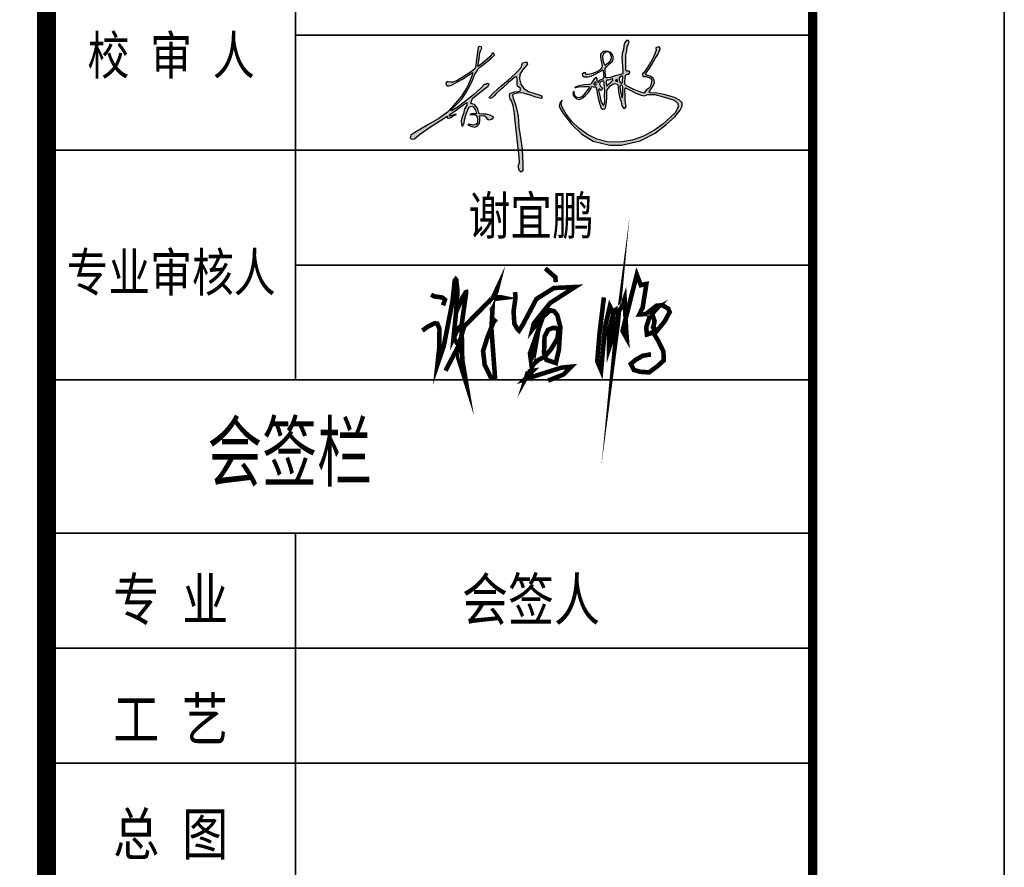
# Model space of a CAD drawing. Header units: millimetres. Extents: x 708158 to 1984082, y -168213 to -53.
# Tile 125 of 220: x 952747 to 960458, y -87367 to -80729. Entities that reach past the tile are written whole.
import ezdxf
from ezdxf.enums import TextEntityAlignment as Align

# ---------------------------------------------------------------- set-up
doc = ezdxf.new("R2010")
doc.units = ezdxf.units.MM
doc.header["$LTSCALE"] = 1000
doc.layers.get('0').update_dxf_attribs({"color": 8})
doc.layers.add('PUB_TEXT', color=7, linetype='Continuous')
doc.layers.add('图框', color=4, linetype='Continuous', lineweight=35)
doc.styles.add('-黑体', font='simhei.ttf', dxfattribs={"width": 0.8})

# ---------------------------------------------------------------- blocks, each defined once
blk = doc.blocks.new('谢宜鹏')
at = {"const_width": 80}
for points in [[(14907296, 155511), (14907219, 154878), (14907180, 154399), (14907247, 154241), (14907315, 154993), (14907399, 155356), (14907456, 155244), (14907440, 154794), (14907386, 154627), (14907386, 154942), (14907473, 155276), (14907563, 155337), (14907537, 155048), (14907498, 154752), (14907547, 155270), (14907601, 155331), (14907656, 155491), (14907682, 154964), (14907694, 154794), (14907620, 154926), (14907868, 155906), (14907939, 155723), (14908010, 155742), (14908035, 155745), (14907971, 155337), (14907913, 155215), (14908029, 155221), (14908215, 155369), (14908318, 155372), (14908412, 155318), (14908440, 155254), (14908350, 155090), (14908209, 154916), (14908045, 154865), (14908032, 154990), (14908106, 155221), (14908161, 155289), (14908225, 155324), (14908135, 155225), (14908177, 155096), (14908164, 155025), (14908151, 154990), (14908193, 154951), (14908145, 154910), (14908238, 154762), (14908331, 154569), (14908338, 154415), (14908225, 154312), (14908083, 154206), (14907926, 154216), (14907817, 154248), (14907765, 154354), (14907849, 154425), (14907974, 154495), (14908080, 154514), (14908116, 154514)], [(14905365, 155474), (14905424, 155609), (14905438, 155664), (14905360, 155498)], [(14906275, 156016), (14906450, 155862), (14906459, 155774)], [(14904137, 154933), (14904238, 155006), (14904348, 155059), (14904396, 155055), (14904435, 154964), (14904430, 154629), (14904399, 154342), (14904509, 154665), (14904659, 155431), (14904701, 155805), (14904717, 155826), (14904727, 155815), (14904748, 155607), (14904721, 155237), (14904679, 154802), (14904763, 154977), (14904819, 155022), (14904900, 155609), (14904888, 155641)], [(14904289, 155560), (14904341, 155528), (14904482, 155509), (14904530, 155470), (14904497, 155372)], [(14904897, 155604), (14904838, 155516), (14904717, 155242)], [(14905749, 155603), (14905758, 155508), (14905724, 155270), (14905737, 155053), (14905787, 154966), (14905820, 154932), (14905883, 155032), (14906121, 155483), (14906425, 155674), (14906792, 155691), (14906359, 155412), (14906075, 155057), (14906050, 154953), (14906175, 155116), (14906363, 155287), (14906429, 155270), (14906484, 155203), (14906538, 154995), (14906513, 154603), (14906459, 154369), (14906296, 154423), (14906254, 154544), (14906263, 154828), (14906321, 154945), (14906404, 154978), (14906455, 154978), (14906505, 154941), (14906488, 154795), (14906375, 154607), (14906258, 154474), (14906162, 154428), (14906071, 154348), (14905945, 154123), (14905976, 154222)], [(14904539, 154235), (14904768, 154671), (14904862, 155002), (14905359, 155506), (14905485, 155516), (14905548, 155503), (14905367, 155482), (14905338, 154965), (14905401, 154119), (14905325, 154124), (14905220, 154340), (14905193, 154579), (14905272, 154826), (14905372, 155075), (14905422, 155136)], [(14906187, 155122), (14906138, 154843), (14906041, 154298), (14906009, 154537), (14906231, 155161)], [(14904820, 155024), (14904831, 154424), (14904899, 154020), (14904759, 154466), (14904763, 154680), (14904682, 154810)], [(14907398, 154892), (14907392, 154869), (14907391, 154848), (14907396, 154828), (14907409, 154829), (14907415, 154846), (14907414, 154875), (14907409, 154894), (14907398, 154892)], [(14905974, 154219), (14906060, 154233), (14905919, 154087), (14906561, 154289), (14906729, 154305), (14906592, 154169), (14906324, 154062)]]:
    blk.add_lwpolyline(points, dxfattribs=at)
blk = doc.blocks.new('A$C64787331')
h = blk.add_hatch(color=256)
h.paths.add_polyline_path([(93811, 17582), (94014, 16088), (93932, 14255), (93979, 12419), (94140, 11339), (95021, 10737), (96130, 9786), (95965, 8008), (94434, 7677), (92116, 7471), (90006, 6892), (88847, 6520), (88711, 4702), (89182, 2774), (90170, 1505), (91205, -1928), (92101, -7479), (92594, -12295), (93334, -18446), (94233, -26761), (95270, -36552), (95566, -40586), (94778, -42209), (94778, -44127), (95615, -46242), (96551, -47128), (97849, -46178), (97849, -41666), (97347, -31438), (96343, -25121), (95139, -16497), (94624, -8814), (92993, -1893), (91173, 3358), (90793, 5224), (91337, 5993), (94869, 6807), (98266, 6626), (102659, 5314), (106553, 3957), (110312, 2916), (110856, 3686), (110357, 4771), (108772, 5586), (105874, 6536), (101572, 7893), (98356, 9839), (96364, 12825), (95458, 16444), (95775, 19340), (97461, 22325), (100969, 26383), (100507, 27859), (97553, 27306), (96538, 24170), (93030, 20296), (87860, 15501), (82909, 11486), (77946, 6932), (75003, 3934), (74872, 3373), (75792, 3069), (76997, 3495), (78254, 4852), (79636, 6437), (81734, 8328), (84088, 10220), (88131, 13952), (90690, 16202), (92839, 17684)])
h.paths.add_polyline_path([(139353, 20366), (138145, 19509), (138262, 18614), (139548, 17757), (142120, 17757), (144185, 18263), (146991, 19548), (149875, 21105), (151940, 22546), (152291, 22001), (152807, 17340), (151993, 16277), (149782, 15173), (148677, 14007), (148247, 15111), (148370, 16461), (147387, 17504), (146405, 16706), (144624, 13884), (144256, 12780), (142352, 12596), (139333, 12285), (137133, 11924), (135205, 11502), (133871, 10859), (133609, 10509), (135687, 10870), (139061, 11171), (142854, 11171), (142594, 10073), (141535, 8675), (140023, 6333), (138283, 4671), (136152, 3270), (134426, 3726), (133216, 5086), (132800, 6257), (132456, 8029), (132195, 7693), (131779, 6446), (132270, 4746), (132800, 4179), (134237, 2744), (136241, 2291), (138094, 3197), (140212, 4897), (142329, 7202), (144220, 9960), (144561, 11206), (145764, 10989), (147425, 10894), (148185, 8713), (148612, 5583), (149100, 3340), (149875, -172), (150650, -2256), (151113, -3486), (151903, -4157), (152692, -4274), (153598, -3924), (154007, -3048), (154608, 274), (154818, 3467), (154975, 7497), (155085, 9011), (155719, 9893), (157112, 11749), (159847, 13196), (162222, 12781), (162583, 10924), (162738, 7728), (163604, 4151), (164587, 742), (165165, -1857), (166264, -3475), (167073, -3706), (168056, -2493), (167883, -1280), (167362, 1667), (167247, 5364), (167173, 9560), (167533, 10339), (168554, 9829), (171662, 8294), (174661, 6708), (178321, 5245), (180598, 4920), (182713, 5814), (187608, 5836), (194066, 3928), (200587, 1986), (202989, -186), (203561, -2357), (201273, -6700), (192922, -14356), (187203, -18470), (179882, -22698), (172104, -25327), (163982, -26584), (155060, -26355), (148196, -24527), (141676, -21441), (135957, -17099), (131152, -12642), (127263, -7614), (124632, -2928), (123831, -726), (124234, 1488), (124112, 1461), (123046, -53), (122485, -1959), (122886, -3399), (125220, -7075), (130851, -14449), (137887, -21334), (145641, -26068), (156948, -28778), (164894, -28677), (177465, -25864), (187724, -20438), (195311, -14720), (201230, -9437), (204781, -5022), (206123, -2183), (206202, 103), (204263, 1954), (200856, 3617), (193910, 5782), (188983, 6544), (184940, 6855), (183715, 7229), (183885, 8113), (185179, 9916), (186348, 11707), (187210, 13859), (187162, 15485), (186348, 16872), (184050, 18259), (181227, 19099), (181512, 20125), (183829, 23592), (185452, 26114), (187868, 30150), (189506, 32948), (190452, 35155), (191056, 36408), (190963, 37986), (189430, 38032), (188222, 37522), (188501, 35990), (187618, 33437), (185620, 29260), (182275, 23922), (180092, 20395), (178930, 19745), (179302, 18724), (179673, 18074), (181532, 18028), (184513, 16923), (185387, 15408), (184804, 12087), (183871, 10223), (181830, 8824), (180547, 7426), (180488, 6610), (178097, 7426), (173257, 9174), (168358, 11621), (167191, 12728), (167133, 14301), (167383, 18299), (168474, 19545), (169932, 19662), (170632, 20710), (170632, 21410), (169740, 21544), (167874, 21824), (167812, 23378), (167738, 28349), (167738, 32482), (168427, 35122), (168772, 38221), (170036, 41263), (169634, 42526), (168370, 42354), (166991, 40861), (166416, 38853), (166301, 36270), (165325, 33687), (165037, 30645), (165325, 27775), (165609, 24448), (165835, 21250), (165790, 19944), (164084, 19272), (160632, 18367), (157463, 17349), (154143, 16864), (154010, 18650), (153782, 21767), (153782, 23390), (155129, 25014), (156992, 26756), (158750, 28409), (159377, 30711), (158658, 32684), (157580, 34268), (155678, 35028), (153966, 35281), (152317, 35091), (150678, 33125), (150478, 31227), (151049, 28376), (151623, 25276), (151589, 24228), (150118, 22390), (147546, 21027), (144404, 19691), (141032, 19074), (139690, 20477), (139550, 20437)])
h.paths.add_polyline_path([(147420, 14154), (147834, 12232), (146106, 12486), (145995, 13597)], flags=16)
h.paths.add_polyline_path([(151438, 14917), (152780, 14917), (152994, 13455), (153386, 10497), (153529, 8393), (153386, 4651), (153458, 1514), (153153, -1301), (152072, -1570), (151621, -409), (151121, 863), (150621, 2452), (150257, 4042), (149620, 6722), (149158, 8567), (149529, 9584), (150120, 9085), (150893, 8539), (151348, 8948), (151939, 9993), (151348, 10811), (149589, 12106), (150243, 13849)], flags=16)
h.paths.add_polyline_path([(155931, 15545), (156939, 15769), (158795, 16696), (158871, 15601), (158171, 14538), (157079, 13782), (155987, 12747), (154707, 11394), (154503, 13027), (154342, 15074), (154951, 15377)], flags=16)
h.paths.add_polyline_path([(153064, 26685), (152656, 27838), (152271, 29327), (151938, 32086), (152632, 33435), (154433, 34727), (156472, 34736), (157441, 33387), (158090, 31441), (157922, 29688), (156936, 28270), (154844, 26589), (153564, 25655)], flags=16)
h.paths.add_polyline_path([(161943, 16280), (161943, 15539), (162163, 15257), (162194, 14630), (161661, 14787), (160402, 15005)], flags=16)
h.paths.add_polyline_path([(165633, 18564), (165730, 17202), (165589, 15411), (165447, 13237), (163479, 14145), (163375, 15656), (163208, 17387)], flags=16)
h.paths.add_polyline_path([(163623, 11127), (164243, 12203), (165387, 11821), (165740, 10709), (165765, 8913), (165854, 6180), (165633, 4153), (165633, 3536), (165324, 3624), (164839, 4858), (164398, 6577), (164089, 8561), (163927, 9639)], flags=16)
h.paths.add_polyline_path([(69467, 10248), (64127, 5532), (57832, 482), (53016, -3138), (49631, -5139), (48725, -5330), (49774, -4091), (53302, -375), (56259, 2626), (59505, 7636), (62063, 12117), (63614, 15384), (65161, 19546), (66451, 21276), (67078, 22934), (69122, 24889), (73055, 27801), (76433, 30667), (78469, 32563), (78376, 33353), (77534, 33782), (76914, 33846), (76723, 33265), (75435, 31300), (70241, 26995), (67726, 25066), (67277, 24707), (67412, 26322), (68067, 29705), (68419, 33173), (68922, 35435), (69928, 37244), (69635, 38130), (68241, 38348), (67457, 37913), (67013, 35084), (66247, 29291), (65481, 24373), (64862, 23052), (63138, 21636), (59690, 19416), (55322, 16660), (52832, 15091), (50112, 14134), (48541, 14211), (46489, 14319), (46206, 14324), (45469, 13398), (45545, 12350), (46620, 11608), (47747, 11532), (49180, 12043), (51254, 13117), (56288, 15856), (60124, 18533), (62406, 20042), (63595, 20812), (63627, 20299), (63080, 18180), (60187, 11242), (55993, 4506), (49333, -3298), (46454, -6255), (40594, -10465), (33219, -14871), (24399, -20143), (21579, -21949), (21073, -23755), (22013, -24549), (24037, -24477), (27435, -21515), (34304, -16676), (44353, -10248), (46378, -8948), (46378, -10103), (47333, -10419), (48468, -10100), (49567, -9533), (50596, -8612), (52759, -7761), (52121, -7584), (50277, -8222), (47953, -9174), (47900, -8435), (48716, -7372), (50844, -6025), (57737, -1162), (59643, 198), (59643, -1524), (58191, -4063), (57465, -7509), (56285, -10138), (55832, -12133), (56013, -14127), (56338, -15566), (56828, -15744), (57852, -13698), (58164, -11430), (58876, -8939), (59544, -6893), (60345, -4669), (61369, -2712), (63462, -2090), (64308, -2935), (65554, -4758), (66150, -7338), (65065, -7293), (62883, -7338), (61725, -7827), (63284, -7827), (66190, -8080), (66801, -9606), (66845, -11341), (67023, -12408), (66756, -13876), (65866, -14721), (63951, -15122), (62482, -14766), (60517, -14687), (61503, -15344), (63195, -15967), (65065, -16456), (66756, -15744), (68315, -14054), (68582, -11964), (68493, -10140), (68359, -8670), (69845, -8640), (72217, -8868), (73199, -10615), (74149, -11285), (75232, -11399), (76383, -10988), (77507, -10276), (77919, -9674), (77178, -9181), (75506, -8304), (72819, -7702), (70763, -7537), (68134, -7438), (67678, -5968), (67093, -4249), (66267, -2736), (64994, -1120), (63376, -535), (62309, -398), (62762, 1118), (63626, 3060), (65224, 4398), (69538, 7868), (72539, 10183), (74283, 11486), (74903, 13011), (73425, 13201), (72710, 12630), (71518, 12439)])
for points in [[(139353, 20366), (138145, 19509), (138262, 18614), (139548, 17757), (142120, 17757), (144185, 18263), (146991, 19548), (149875, 21105), (151940, 22546), (152291, 22001), (152807, 17340), (151993, 16277), (149782, 15173), (148677, 14007), (148247, 15111), (148370, 16461), (147387, 17504), (146405, 16706), (144624, 13884), (144256, 12780), (142352, 12596), (139333, 12285), (137133, 11924), (135205, 11502), (133458, 10660), (133247, 10028), (133609, 10509), (135687, 10870), (139061, 11171), (142435, 11171), (142781, 10862), (142594, 10073), (141535, 8675), (140023, 6333), (138283, 4671), (136846, 3726), (135712, 3386), (134426, 3726), (133216, 5086), (132800, 6257), (132573, 7428), (132460, 8033), (132195, 7693), (131779, 6446), (132270, 4746), (132800, 4179), (134237, 2744), (136241, 2291), (138094, 3197), (140212, 4897), (142329, 7202), (144220, 9960), (144561, 11206), (145764, 10989), (147425, 10894), (148185, 8713), (148612, 5583), (149100, 3340), (149875, -172), (150650, -2256), (151113, -3486), (151903, -4157), (152692, -4274), (153598, -3924), (154007, -3048), (154608, 274), (154818, 3467), (154975, 7497), (155085, 9011), (155719, 9893), (157112, 11749), (158867, 12678), (160157, 13142), (162222, 12781), (162583, 10924), (162738, 7728), (163604, 4151), (164587, 742), (165165, -1857), (166264, -3475), (167073, -3706), (168056, -2493), (167883, -1280), (167362, 1667), (167247, 5364), (167192, 8469), (167363, 9971), (167533, 10339), (168554, 9829), (171662, 8294), (174661, 6708), (178321, 5245), (180598, 4920), (182713, 5814), (187608, 5836), (194066, 3928), (200587, 1986), (202989, -186), (203561, -2357), (201273, -6700), (192922, -14356), (187203, -18470), (179882, -22698), (172104, -25327), (163982, -26584), (155060, -26355), (148196, -24527), (141676, -21441), (135957, -17099), (131152, -12642), (127263, -7614), (124632, -2928), (123831, -726), (124056, 508), (124617, 1573), (124112, 1461), (123046, -53), (122485, -1959), (122886, -3399), (125220, -7075), (130851, -14449), (137887, -21334), (145641, -26068), (156948, -28778), (164894, -28677), (177465, -25864), (187724, -20438), (195311, -14720), (201230, -9437), (204781, -5022), (206123, -2183), (206202, 103), (204263, 1954), (200856, 3617), (193910, 5782), (188983, 6544), (184940, 6855), (183715, 7229), (183885, 8113), (185179, 9916), (186348, 11707), (187210, 13859), (187162, 15485), (186348, 16872), (184050, 18259), (181800, 18929), (181273, 19264), (181512, 20125), (183829, 23592), (185452, 26114), (187868, 30150), (189506, 32948), (190452, 35155), (191056, 36408), (190963, 37986), (189430, 38032), (188222, 37522), (188501, 35990), (187618, 33437), (185620, 29260), (182275, 23922), (180092, 20395), (178930, 19745), (179302, 18724), (179673, 18074), (181532, 18028), (184513, 16923), (185387, 15408), (184804, 12087), (183871, 10223), (181830, 8824), (180547, 7426), (180488, 6610), (178097, 7426), (173257, 9174), (168358, 11621), (167191, 12728), (167133, 14301), (167308, 17098), (167658, 18613), (168474, 19545), (169932, 19662), (170632, 20710), (170632, 21410), (169740, 21544), (168596, 21716), (167852, 22373), (167812, 23378), (167738, 28349), (167738, 32482), (168427, 35122), (168772, 38221), (170036, 41263), (169634, 42526), (168370, 42354), (166991, 40861), (166416, 38853), (166301, 36270), (165325, 33687), (165037, 30645), (165325, 27775), (165609, 24448), (165835, 21250), (165790, 19944), (164084, 19272), (160632, 18367), (157463, 17349), (155142, 17010), (154124, 17123), (154010, 18650), (153782, 21767), (153782, 23390), (155129, 25014), (156992, 26756), (158750, 28409), (159377, 30711), (158658, 32684), (157580, 34268), (155678, 35028), (153966, 35281), (152317, 35091), (150678, 33125), (150478, 31227), (151049, 28376), (151403, 26465), (151620, 25191), (151589, 24228), (150843, 23295), (149599, 22115), (147546, 21027), (144404, 19691), (142195, 19287), (140866, 19247), (140408, 19726), (140626, 20335), (140103, 20596), (139550, 20437)], [(46206, 14324), (45469, 13398), (45545, 12350), (46620, 11608), (47747, 11532), (49180, 12043), (51254, 13117), (56288, 15856), (60124, 18533), (62406, 20042), (63595, 20812), (63627, 20299), (63080, 18180), (60187, 11242), (55993, 4506), (49333, -3298), (46454, -6255), (40594, -10465), (33219, -14871), (24399, -20143), (21579, -21949), (21073, -23755), (22013, -24549), (24037, -24477), (27435, -21515), (34304, -16676), (44353, -10248), (46378, -8948), (46378, -10103), (47333, -10419), (48468, -10100), (49567, -9533), (50596, -8612), (52759, -7761), (52121, -7584), (50277, -8222), (48893, -8789), (47936, -8931), (47900, -8435), (48716, -7372), (50844, -6025), (57737, -1162), (59643, 198), (59643, -1524), (58191, -4063), (57465, -7509), (56285, -10138), (55832, -12133), (56013, -14127), (56338, -15566), (56828, -15744), (57852, -13698), (58164, -11430), (58876, -8939), (59544, -6893), (60345, -4669), (61369, -2712), (63462, -2090), (64308, -2935), (65554, -4758), (65955, -6493), (66133, -7338), (65065, -7293), (62883, -7338), (61725, -7827), (63284, -7827), (65332, -8005), (66356, -8494), (66801, -9606), (66845, -11341), (67023, -12408), (66756, -13876), (65866, -14721), (63951, -15122), (62482, -14766), (61369, -14721), (60301, -14543), (61503, -15344), (63195, -15967), (65065, -16456), (66756, -15744), (68315, -14054), (68582, -11964), (68493, -10140), (68359, -8672), (68775, -8662), (69845, -8640), (71658, -8815), (72444, -9273), (73199, -10615), (74149, -11285), (75232, -11399), (76383, -10988), (77507, -10276), (77919, -9674), (77178, -9181), (75506, -8304), (72819, -7702), (70763, -7537), (68597, -7455), (68111, -7364), (67678, -5968), (67093, -4249), (66267, -2736), (64994, -1120), (63376, -535), (62309, -398), (62762, 1118), (63626, 3060), (65224, 4398), (69538, 7868), (72539, 10183), (74283, 11486), (74903, 13011), (73425, 13201), (72710, 12630), (71518, 12439), (69467, 10248), (64127, 5532), (57832, 482), (53016, -3138), (49631, -5139), (48725, -5330), (49774, -4091), (53302, -375), (56259, 2626), (59505, 7636), (62063, 12117), (63614, 15384), (65161, 19546), (66451, 21276), (67078, 22934), (69122, 24889), (73055, 27801), (76433, 30667), (78469, 32563), (78376, 33353), (77534, 33782), (76914, 33846), (76723, 33265), (75435, 31300), (70241, 26995), (67726, 25066), (67277, 24707), (67412, 26322), (68067, 29705), (68419, 33173), (68922, 35435), (69928, 37244), (69635, 38130), (68241, 38348), (67457, 37913), (67013, 35084), (66247, 29291), (65481, 24373), (64862, 23052), (63138, 21636), (59690, 19416), (55322, 16660), (52832, 15091), (50112, 14134), (48541, 14211), (47085, 14287), (46780, 14313)], [(152175, 32546), (152030, 31321), (152271, 29327), (152656, 27838), (153064, 26685), (153449, 25892), (153593, 25676), (154844, 26589), (156936, 28270), (157922, 29688), (158090, 31441), (157441, 33387), (156767, 34324), (155968, 34733), (154433, 34727), (152632, 33435)], [(75003, 3934), (77946, 6932), (82909, 11486), (87860, 15501), (93030, 20296), (96538, 24170), (97553, 27306), (100507, 27859), (100969, 26383), (97461, 22325), (95775, 19340), (95458, 16444), (96364, 12825), (98356, 9839), (101572, 7893), (105874, 6536), (108772, 5586), (110357, 4771), (110856, 3686), (110312, 2916), (106553, 3957), (102659, 5314), (98266, 6626), (94869, 6807), (91337, 5993), (90793, 5224), (91173, 3358), (92993, -1893), (94624, -8814), (95139, -16497), (96343, -25121), (97347, -31438), (97849, -41666), (97849, -46178), (96551, -47128), (95615, -46242), (94778, -44127), (94778, -42209), (95566, -40586), (95270, -36552), (94233, -26761), (93334, -18446), (92594, -12295), (92101, -7479), (91205, -1928), (90170, 1505), (89182, 2774), (88711, 4702), (88847, 6520), (90006, 6892), (92116, 7471), (94434, 7677), (95965, 8008), (96130, 9786), (95021, 10737), (94140, 11339), (93979, 12419), (93932, 14255), (94014, 16088), (93811, 17582), (92839, 17684), (90690, 16202), (88131, 13952), (84088, 10220), (81734, 8328), (79636, 6437), (78254, 4852), (76997, 3495), (75792, 3069), (74872, 3373)], [(147078, 14020), (146424, 13765), (146026, 13282), (146083, 12714), (146680, 12402), (147646, 12260), (147590, 12771), (147590, 13367), (147504, 13765), (147305, 13935)], [(150211, 13763), (149802, 12673), (150484, 11447), (151348, 10811), (151939, 9993), (151348, 8948), (150893, 8539), (150120, 9085), (149529, 9584), (149347, 9085), (149211, 8358), (149620, 6722), (150257, 4042), (150621, 2452), (151121, 863), (151621, -409), (151924, -1189), (152348, -1501), (152794, -1390), (153240, -499), (153458, 1514), (153386, 4651), (153529, 8393), (153386, 10497), (152994, 13455), (152780, 14917), (151923, 14917), (150960, 14489), (150282, 13883)], [(154727, 15209), (154391, 14454), (154503, 13027), (154671, 11684), (155035, 11740), (155987, 12747), (157079, 13782), (158171, 14538), (158871, 15601), (158815, 16412), (157891, 16244), (156939, 15769), (155931, 15545), (154951, 15377), (154727, 15265)], [(161692, 16072), (160782, 15319), (160939, 14912), (161661, 14787), (162194, 14630), (162163, 15257), (161943, 15539), (161943, 16009)], [(164851, 18185), (163621, 17588), (163270, 16745), (163375, 15656), (163445, 14638), (164008, 13901), (164922, 13479), (165484, 13795), (165589, 15411), (165730, 17202), (165660, 18185), (165238, 18290)], [(164147, 12036), (163623, 11127), (163927, 9639), (164089, 8561), (164398, 6577), (164839, 4858), (165324, 3624), (165633, 3536), (165633, 4153), (165854, 6180), (165765, 8913), (165740, 10709), (165459, 11596), (165026, 11942), (164571, 12093)]]:
    blk.add_lwpolyline(points, close=True)
blk = doc.blocks.new('A$C998f5811')
at = {"layer": '图框', "color": 4}
for p, q in [((0, 0), (0, 89100)), ((-7500, 22950), (-1500, 22950)), ((-7500, 22050), (-1500, 22050)), ((-7500, 21150), (-1500, 21150))]:
    blk.add_line(p, q, dxfattribs=at)
at = {"layer": '图框', "linetype": 'Continuous'}
for p, q in [((-5550, 24150), (-5550, 33150)), ((-5550, 26850), (-1500, 26850)), ((-7500, 25950), (-1500, 25950)), ((-5550, 25050), (-1500, 25050)), ((-7500, 24150), (-1500, 24150)), ((-5550, 15750), (-5550, 22950))]:
    blk.add_line(p, q, dxfattribs=at)
at = {"layer": '图框', "const_width": 150}
blk.add_lwpolyline([(-7500, 87600), (-7500, 1500)], dxfattribs=at)
at = {"layer": '图框', "color": 4, "const_width": 74.2}
blk.add_lwpolyline([(-122400, 1500), (-1500, 1500), (-1500, 87600), (-122400, 87600)], close=True, dxfattribs=at)
at = {"layer": 'PUB_TEXT'}
for name, p, xscale, yscale, zscale in [('A$C64787331', (-4896.5, 26319.3), 0.0115171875, 0.0115171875, 0.0115171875), ('谢宜鹏', (-6711418.6, -45183.3), 0.45, 0.45, 0.45)]:
    blk.add_blockref(name, p, dxfattribs=dict(at, xscale=xscale, yscale=yscale, zscale=zscale))
at = {"layer": '图框', "style": '-黑体', "width": 0.8}
for s, p in [('校 审 人', (-6525, 26542.6)), ('专业审核人', (-6525, 24843.1))]:
    blk.add_text(s, height=300, dxfattribs=at).set_placement(p, align=Align.CENTER)
at = {"layer": '图框', "style": '-黑体'}
for s, height, width, p in [('谢宜鹏', 300, 0.8, (-4196.6, 25286.5, 2290.3)), ('会签栏', 450, 0.7, (-6240.8, 23363.4)), ('专 业', 330, 0.8, (-6977.9, 22266.1)), ('会签人', 330, 0.8, (-4246.6, 22266.1)), ('工 艺', 330, 0.8, (-6977.9, 21328.6)), ('总 图', 330, 0.8, (-6977.9, 20428.6))]:
    blk.add_text(s, height=height, dxfattribs=dict(at, width=width)).set_placement(p)

msp = doc.modelspace()

# ---------------------------------------------------------------- block references
msp.add_blockref('A$C998f5811', (960457.6, -107699.9))

doc.saveas('drawing.dxf')
